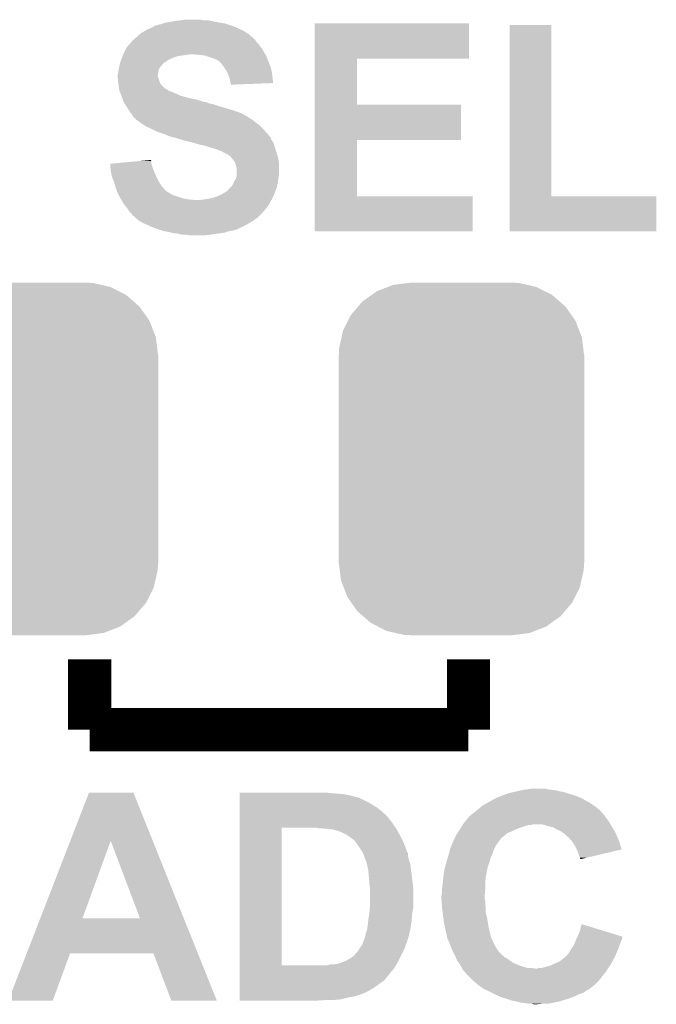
# Model space of a CAD drawing. Extents: x -0.05 to 0.95, y -0.15 to 2.1.
# Tile 18 of 35: x 0.34 to 0.45, y 0.51 to 0.69. Entities that reach past the tile are written whole.
import ezdxf

# ---------------------------------------------------------------- set-up
doc = ezdxf.new("R2010")
doc.units = 0
doc.layers.get('0').update_dxf_attribs({"linetype": 'CONTINUOUS'})
doc.layers.add('HALL_CURRENT_24_V100_GTO', color=14, linetype='CONTINUOUS')
doc.layers.add('HALL_CURRENT_24_V100_GTS', color=12, linetype='CONTINUOUS')

# ---------------------------------------------------------------- blocks, each defined once
blk = doc.blocks.new('CUSTOM_79')
for points in [[(-0.01657, 0.03029), (-0.01563, 0.03096), (0.01674, 0.03029), (0.01541, 0.03096)], [(-0.01563, 0.03096), (-0.01356, 0.03176), (0.01541, 0.03096), (0.01383, 0.03176)], [(-0.01356, 0.03176), (-0.01259, 0.03214), (0.01383, 0.03176), (0.01215, 0.03214)], [(-0.01259, 0.03214), (-0.00989, 0.03248), (0.01215, 0.03214), (0.01065, 0.03248)], [(-0.00989, 0.03248), (-0.00935, 0.03255), (0.01065, 0.03248), (0.00935, 0.03255)], [(-0.01829, 0.02907), (-0.01657, 0.03029), (0.01814, 0.02907), (0.01674, 0.03029)], [(-0.02041, 0.0266), (-0.01908, 0.02815), (0.0203, 0.0266), (0.0192, 0.02815)], [(-0.01908, 0.02815), (-0.01829, 0.02907), (0.0192, 0.02815), (0.01814, 0.02907)], [(-0.02188, 0.02368), (-0.02097, 0.02548), (0.02177, 0.02368), (0.02108, 0.02548)], [(-0.02097, 0.02548), (-0.02041, 0.0266), (0.02108, 0.02548), (0.0203, 0.0266)], [(-0.02215, 0.02244), (-0.02188, 0.02368), (0.02225, 0.02244), (0.02177, 0.02368)], [(-0.02259, 0.0205), (-0.02215, 0.02244), (0.02249, 0.0205), (0.02225, 0.02244)], [(-0.02265, 0.0192), (-0.02259, 0.0205), (0.02265, 0.0192), (0.02249, 0.0205)], [(-0.0227, -0.0192), (-0.0227, 0.0192), (0.0227, -0.0192), (0.0227, 0.0192)], [(-0.02249, -0.0205), (-0.02265, -0.0192), (0.02259, -0.0205), (0.02265, -0.0192)], [(-0.02225, -0.02244), (-0.02249, -0.0205), (0.02215, -0.02244), (0.02259, -0.0205)], [(-0.02177, -0.02368), (-0.02225, -0.02244), (0.02188, -0.02368), (0.02215, -0.02244)], [(-0.02108, -0.02548), (-0.02177, -0.02368), (0.02097, -0.02548), (0.02188, -0.02368)], [(-0.0203, -0.0266), (-0.02108, -0.02548), (0.02041, -0.0266), (0.02097, -0.02548)], [(-0.0192, -0.02815), (-0.0203, -0.0266), (0.01908, -0.02815), (0.02041, -0.0266)], [(-0.01814, -0.02907), (-0.0192, -0.02815), (0.01829, -0.02907), (0.01908, -0.02815)], [(-0.01674, -0.03029), (-0.01814, -0.02907), (0.01657, -0.03029), (0.01829, -0.02907)], [(-0.01541, -0.03096), (-0.01674, -0.03029), (0.01563, -0.03096), (0.01657, -0.03029)], [(-0.01383, -0.03176), (-0.01541, -0.03096), (0.01356, -0.03176), (0.01563, -0.03096)], [(-0.01215, -0.03214), (-0.01383, -0.03176), (0.01259, -0.03214), (0.01356, -0.03176)], [(-0.01065, -0.03248), (-0.01215, -0.03214), (0.00989, -0.03248), (0.01259, -0.03214)], [(-0.00935, -0.03255), (-0.01065, -0.03248), (0.00935, -0.03255), (0.00989, -0.03248)]]:
    blk.add_solid(points)

msp = doc.modelspace()

# ---------------------------------------------------------------- linework, layer by layer
at = {"layer": 'HALL_CURRENT_24_V100_GTO', "const_width": 0.008}
for points in [[(0.348, 0.561), (0.348, 0.574)], [(0.418, 0.561), (0.418, 0.574)], [(0.348, 0.561), (0.418, 0.561)]]:
    msp.add_lwpolyline(points, dxfattribs=at)
at = {"layer": 'HALL_CURRENT_24_V100_GTO'}
for points in [[(0.3598, 0.6908), (0.3599, 0.6909), (0.3748, 0.6908), (0.3745, 0.6909)], [(0.3599, 0.6909), (0.3601, 0.691), (0.3745, 0.6909), (0.3742, 0.691)], [(0.3601, 0.691), (0.3605, 0.6911), (0.3742, 0.691), (0.3739, 0.6911)], [(0.3605, 0.6911), (0.3608, 0.6912), (0.3739, 0.6911), (0.3736, 0.6912)], [(0.3608, 0.6912), (0.3613, 0.6913), (0.3736, 0.6912), (0.3733, 0.6913)], [(0.3613, 0.6913), (0.36155, 0.6914), (0.3733, 0.6913), (0.373, 0.6914)], [(0.36155, 0.6914), (0.3618, 0.6915), (0.373, 0.6914), (0.3724, 0.6915)], [(0.3618, 0.6915), (0.3629, 0.6917), (0.3724, 0.6915), (0.3712, 0.6917)], [(0.3629, 0.6917), (0.3641, 0.6919), (0.3712, 0.6917), (0.3704, 0.6919)], [(0.3641, 0.6919), (0.36485, 0.692), (0.3704, 0.6919), (0.3697, 0.692)], [(0.36485, 0.692), (0.3656, 0.6921), (0.369, 0.692), (0.3684, 0.6921)], [(0.3896, 0.6849), (0.3896, 0.6914), (0.4181, 0.6849), (0.4181, 0.6914)], [(0.3896, 0.6914), (0.3896, 0.6914), (0.4181, 0.6914), (0.3896, 0.6914)], [(0.4256, 0.6595), (0.4256, 0.6911), (0.4333, 0.6595), (0.4333, 0.6911)], [(0.4256, 0.6911), (0.4256, 0.6911), (0.4333, 0.6911), (0.4256, 0.6911)], [(0.3567, 0.6889), (0.35739, 0.6895), (0.378, 0.6889), (0.3773, 0.6895)], [(0.35739, 0.6895), (0.3575, 0.6896), (0.3773, 0.6895), (0.37714, 0.6896)], [(0.3575, 0.6896), (0.35817, 0.69), (0.37714, 0.6896), (0.3765, 0.69)], [(0.35817, 0.69), (0.3585, 0.6902), (0.3765, 0.69), (0.3761, 0.6902)], [(0.3585, 0.6902), (0.35894, 0.6904), (0.3761, 0.6902), (0.3757, 0.6904)], [(0.35894, 0.6904), (0.3596, 0.6907), (0.3757, 0.6904), (0.37502, 0.6907)], [(0.3596, 0.6907), (0.3598, 0.6908), (0.37502, 0.6907), (0.3748, 0.6908)], [(0.35503, 0.6872), (0.3551, 0.6873), (0.3795, 0.6872), (0.37943, 0.6873)], [(0.3551, 0.6873), (0.3554, 0.6876), (0.37943, 0.6873), (0.3792, 0.6876)], [(0.3554, 0.6876), (0.3555, 0.6877), (0.3792, 0.6876), (0.3791, 0.6877)], [(0.3555, 0.6877), (0.35575, 0.688), (0.3791, 0.6877), (0.3788, 0.688)], [(0.35575, 0.688), (0.356, 0.6883), (0.3788, 0.688), (0.37865, 0.6883)], [(0.356, 0.6883), (0.35612, 0.6884), (0.37865, 0.6883), (0.3786, 0.6884)], [(0.35612, 0.6884), (0.35635, 0.6886), (0.3786, 0.6884), (0.3783, 0.6886)], [(0.35635, 0.6886), (0.35647, 0.6887), (0.3783, 0.6886), (0.3782, 0.6887)], [(0.35647, 0.6887), (0.3567, 0.6889), (0.3782, 0.6887), (0.3781, 0.6889)], [(0.3567, 0.6889), (0.3567, 0.6889), (0.3781, 0.6889), (0.378, 0.6889)], [(0.35398, 0.6851), (0.3541, 0.6854), (0.3635, 0.6851), (0.3644, 0.6854)], [(0.3541, 0.6854), (0.35414, 0.6855), (0.3644, 0.6854), (0.3652, 0.6855)], [(0.35414, 0.6855), (0.35418, 0.6856), (0.3652, 0.6855), (0.3659, 0.6856)], [(0.35418, 0.6856), (0.35422, 0.6857), (0.3659, 0.6856), (0.3665, 0.6857)], [(0.35422, 0.6857), (0.3543, 0.6859), (0.38047, 0.6857), (0.38033, 0.6859)], [(0.3543, 0.6859), (0.3544, 0.6861), (0.38033, 0.6859), (0.3802, 0.6861)], [(0.3544, 0.6861), (0.3547, 0.6867), (0.3802, 0.6861), (0.3799, 0.6867)], [(0.3547, 0.6867), (0.3548, 0.6869), (0.3799, 0.6867), (0.37974, 0.6869)], [(0.3548, 0.6869), (0.3549, 0.687), (0.37974, 0.6869), (0.37966, 0.687)], [(0.3549, 0.687), (0.35503, 0.6872), (0.37966, 0.687), (0.3795, 0.6872)], [(0.3682, 0.6856), (0.3671, 0.6857), (0.38053, 0.6856), (0.38047, 0.6857)], [(0.3692, 0.6855), (0.3682, 0.6856), (0.3806, 0.6855), (0.38053, 0.6856)], [(0.3713, 0.6848), (0.3692, 0.6855), (0.38086, 0.6848), (0.3806, 0.6855)], [(0.35344, 0.6833), (0.35351, 0.6836), (0.361, 0.6833), (0.3613, 0.6836)], [(0.35351, 0.6836), (0.35358, 0.6839), (0.3613, 0.6836), (0.3615, 0.6839)], [(0.35358, 0.6839), (0.3536, 0.684), (0.3615, 0.6839), (0.3616, 0.684)], [(0.3536, 0.684), (0.35367, 0.6842), (0.3616, 0.684), (0.3618, 0.6842)], [(0.35367, 0.6842), (0.35383, 0.6847), (0.3619, 0.6842), (0.3626, 0.6847)], [(0.35367, 0.6842), (0.35367, 0.6842), (0.3618, 0.6842), (0.3619, 0.6842)], [(0.35383, 0.6847), (0.3539, 0.6849), (0.3626, 0.6847), (0.36305, 0.6849)], [(0.3539, 0.6849), (0.35398, 0.6851), (0.36305, 0.6849), (0.3635, 0.6851)], [(0.3715, 0.6847), (0.3713, 0.6848), (0.3809, 0.6847), (0.38086, 0.6848)], [(0.3717, 0.6846), (0.3715, 0.6847), (0.38094, 0.6846), (0.3809, 0.6847)], [(0.3719, 0.6844), (0.3717, 0.6846), (0.38103, 0.6844), (0.38094, 0.6846)], [(0.37233, 0.684), (0.372, 0.6844), (0.3812, 0.684), (0.38103, 0.6844)], [(0.3725, 0.6838), (0.37233, 0.684), (0.38127, 0.6838), (0.3812, 0.684)], [(0.37293, 0.6832), (0.3725, 0.6838), (0.3815, 0.6832), (0.38127, 0.6838)], [(0.3896, 0.6764), (0.3896, 0.6849), (0.3974, 0.6764), (0.3974, 0.6849)], [(0.3896, 0.6849), (0.3896, 0.6849), (0.3974, 0.6849), (0.4181, 0.6849)], [(0.3532, 0.6819), (0.3533, 0.6824), (0.3606, 0.6819), (0.3607, 0.6824)], [(0.3532, 0.6816), (0.3532, 0.6819), (0.3606, 0.6816), (0.3606, 0.6819)], [(0.3533, 0.6824), (0.35337, 0.6829), (0.3607, 0.6824), (0.3608, 0.6829)], [(0.35337, 0.6829), (0.3534, 0.6831), (0.3608, 0.6829), (0.3609, 0.6831)], [(0.3534, 0.6831), (0.35344, 0.6833), (0.3609, 0.6831), (0.361, 0.6833)], [(0.373, 0.6831), (0.37293, 0.6832), (0.38152, 0.6831), (0.3815, 0.6832)], [(0.3734, 0.6825), (0.373, 0.6831), (0.38166, 0.6825), (0.38152, 0.6831)], [(0.37348, 0.6823), (0.3734, 0.6825), (0.3817, 0.6823), (0.38166, 0.6825)], [(0.3737, 0.6817), (0.37348, 0.6823), (0.38177, 0.6817), (0.3817, 0.6823)], [(0.3532, 0.6814), (0.3532, 0.6816), (0.3607, 0.6814), (0.3606, 0.6816)], [(0.35323, 0.6811), (0.3532, 0.6814), (0.3608, 0.6811), (0.3607, 0.6814)], [(0.35328, 0.6807), (0.35323, 0.6811), (0.3609, 0.6807), (0.3608, 0.6811)], [(0.3533, 0.6805), (0.35328, 0.6807), (0.361, 0.6805), (0.3609, 0.6807)], [(0.35333, 0.6803), (0.3533, 0.6805), (0.3611, 0.6803), (0.361, 0.6805)], [(0.35337, 0.6799), (0.35333, 0.6803), (0.3614, 0.6799), (0.3611, 0.6803)], [(0.3738, 0.6814), (0.3737, 0.6817), (0.3818, 0.6814), (0.38177, 0.6817)], [(0.3739, 0.6811), (0.3738, 0.6814), (0.38183, 0.6811), (0.3818, 0.6814)], [(0.374, 0.6806), (0.3739, 0.6811), (0.38188, 0.6806), (0.38183, 0.6811)], [(0.37405, 0.6804), (0.374, 0.6806), (0.3819, 0.6804), (0.38188, 0.6806)], [(0.3741, 0.6802), (0.37405, 0.6804), (0.37668, 0.6802), (0.3819, 0.6804)], [(0.3741, 0.6801), (0.3741, 0.6802), (0.3741, 0.6801), (0.37668, 0.6802)], [(0.3534, 0.6797), (0.35337, 0.6799), (0.3616, 0.6797), (0.3614, 0.6799)], [(0.35343, 0.6795), (0.3534, 0.6797), (0.3618, 0.6795), (0.3616, 0.6797)], [(0.35346, 0.6793), (0.35343, 0.6795), (0.3621, 0.6793), (0.3618, 0.6795)], [(0.35349, 0.6791), (0.35346, 0.6793), (0.3625, 0.6791), (0.3621, 0.6793)], [(0.3535, 0.679), (0.35349, 0.6791), (0.36265, 0.679), (0.3625, 0.6791)], [(0.35354, 0.6789), (0.3535, 0.679), (0.3628, 0.6789), (0.36265, 0.679)], [(0.35359, 0.6788), (0.35354, 0.6789), (0.3632, 0.6788), (0.3628, 0.6789)], [(0.35367, 0.6786), (0.35359, 0.6788), (0.3636, 0.6786), (0.3632, 0.6788)], [(0.35376, 0.6784), (0.35367, 0.6786), (0.3641, 0.6784), (0.3636, 0.6786)], [(0.3538, 0.6783), (0.35376, 0.6784), (0.3643, 0.6783), (0.3641, 0.6784)], [(0.35387, 0.6781), (0.3538, 0.6783), (0.3647, 0.6781), (0.3643, 0.6783)], [(0.35401, 0.6777), (0.35387, 0.6781), (0.3661, 0.6777), (0.3647, 0.6781)], [(0.35416, 0.6773), (0.35401, 0.6777), (0.3679, 0.6773), (0.3661, 0.6777)], [(0.35426, 0.677), (0.35416, 0.6773), (0.3689, 0.677), (0.3679, 0.6773)], [(0.3543, 0.6769), (0.35426, 0.677), (0.3691, 0.6769), (0.3689, 0.677)], [(0.35436, 0.6768), (0.3543, 0.6769), (0.3698, 0.6768), (0.3694, 0.6769)], [(0.35449, 0.6766), (0.35436, 0.6768), (0.3702, 0.6766), (0.3698, 0.6768)], [(0.35455, 0.6765), (0.35449, 0.6766), (0.3708, 0.6765), (0.3702, 0.6766)], [(0.35481, 0.6761), (0.35455, 0.6765), (0.372, 0.6761), (0.3708, 0.6765)], [(0.3896, 0.6699), (0.3896, 0.6764), (0.4166, 0.6699), (0.4166, 0.6764)], [(0.3896, 0.6764), (0.3896, 0.6764), (0.4166, 0.6764), (0.3974, 0.6764)], [(0.355, 0.6758), (0.35481, 0.6761), (0.37305, 0.6758), (0.372, 0.6761)], [(0.35506, 0.6757), (0.355, 0.6758), (0.3734, 0.6757), (0.37305, 0.6758)], [(0.3553, 0.6753), (0.35506, 0.6757), (0.3747, 0.6753), (0.3734, 0.6757)], [(0.35567, 0.6748), (0.3553, 0.6753), (0.3761, 0.6748), (0.3747, 0.6753)], [(0.3559, 0.6745), (0.35567, 0.6748), (0.3766, 0.6745), (0.3761, 0.6748)], [(0.35605, 0.6742), (0.3559, 0.6745), (0.3772, 0.6742), (0.3766, 0.6745)], [(0.3561, 0.6741), (0.35605, 0.6742), (0.3773, 0.6741), (0.3772, 0.6742)], [(0.3564, 0.6739), (0.3561, 0.6741), (0.3776, 0.6739), (0.3773, 0.6741)], [(0.3565, 0.6738), (0.3564, 0.6739), (0.37777, 0.6738), (0.3776, 0.6739)], [(0.3566, 0.6736), (0.3565, 0.6738), (0.3781, 0.6736), (0.37777, 0.6738)], [(0.3572, 0.6732), (0.3567, 0.6736), (0.37858, 0.6732), (0.3781, 0.6736)], [(0.35735, 0.6731), (0.3572, 0.6732), (0.3787, 0.6731), (0.37858, 0.6732)], [(0.3581, 0.6726), (0.35735, 0.6731), (0.3794, 0.6726), (0.3787, 0.6731)], [(0.3584, 0.6724), (0.3581, 0.6726), (0.3796, 0.6724), (0.3794, 0.6726)], [(0.3591, 0.6721), (0.3584, 0.6724), (0.3799, 0.6721), (0.3796, 0.6724)], [(0.3595, 0.6719), (0.3591, 0.6721), (0.3801, 0.6719), (0.3799, 0.6721)], [(0.3605, 0.6714), (0.3595, 0.6719), (0.38054, 0.6714), (0.3801, 0.6719)], [(0.362, 0.6709), (0.3605, 0.6714), (0.38098, 0.6709), (0.38054, 0.6714)], [(0.3627, 0.6706), (0.362, 0.6709), (0.38124, 0.6706), (0.38098, 0.6709)], [(0.3633, 0.6704), (0.3627, 0.6706), (0.38141, 0.6704), (0.38124, 0.6706)], [(0.3639, 0.6703), (0.3633, 0.6704), (0.3815, 0.6703), (0.38141, 0.6704)], [(0.3644, 0.6701), (0.3639, 0.6703), (0.3815, 0.6701), (0.3815, 0.6703)], [(0.3648, 0.67), (0.3644, 0.6701), (0.38157, 0.67), (0.3815, 0.6701)], [(0.3654, 0.6698), (0.3648, 0.67), (0.3817, 0.6698), (0.38157, 0.67)], [(0.3663, 0.6696), (0.3654, 0.6698), (0.38182, 0.6696), (0.3817, 0.6698)], [(0.3671, 0.6694), (0.3663, 0.6696), (0.38194, 0.6694), (0.38182, 0.6696)], [(0.36745, 0.6693), (0.3671, 0.6694), (0.382, 0.6693), (0.38194, 0.6694)], [(0.3685, 0.669), (0.36745, 0.6693), (0.38209, 0.669), (0.382, 0.6693)], [(0.3896, 0.6595), (0.3896, 0.6699), (0.3974, 0.6595), (0.3974, 0.6699)], [(0.3896, 0.6699), (0.3896, 0.6699), (0.3974, 0.6699), (0.4166, 0.6699)], [(0.3695, 0.6688), (0.3685, 0.669), (0.38214, 0.6688), (0.38209, 0.669)], [(0.37, 0.6686), (0.3695, 0.6688), (0.3822, 0.6686), (0.38214, 0.6688)], [(0.3704, 0.6685), (0.37, 0.6686), (0.38223, 0.6685), (0.3822, 0.6686)], [(0.371, 0.6683), (0.3704, 0.6685), (0.3823, 0.6683), (0.38223, 0.6685)], [(0.3714, 0.6682), (0.371, 0.6683), (0.38233, 0.6682), (0.3823, 0.6683)], [(0.3716, 0.6681), (0.3714, 0.6682), (0.38237, 0.6681), (0.38233, 0.6682)], [(0.3724, 0.6678), (0.3716, 0.6681), (0.38247, 0.6678), (0.38237, 0.6681)], [(0.37257, 0.6677), (0.3724, 0.6678), (0.3825, 0.6677), (0.38247, 0.6678)], [(0.3729, 0.6675), (0.37257, 0.6677), (0.38256, 0.6675), (0.3825, 0.6677)], [(0.3734, 0.6673), (0.3729, 0.6675), (0.38262, 0.6673), (0.38256, 0.6675)], [(0.3738, 0.667), (0.3734, 0.6673), (0.38271, 0.667), (0.38262, 0.6673)], [(0.3518, 0.6655), (0.35287, 0.6656), (0.35943, 0.6655), (0.3594, 0.6656)], [(0.35185, 0.6649), (0.3518, 0.6655), (0.3596, 0.6649), (0.35943, 0.6655)], [(0.35287, 0.6656), (0.35716, 0.666), (0.3594, 0.6656), (0.3594, 0.666)], [(0.35716, 0.666), (0.3593, 0.6662), (0.3594, 0.666), (0.3593, 0.6662)], [(0.3741, 0.6668), (0.3738, 0.667), (0.38277, 0.6668), (0.38271, 0.667)], [(0.37415, 0.6667), (0.3741, 0.6668), (0.3828, 0.6667), (0.38277, 0.6668)], [(0.3742, 0.6666), (0.37415, 0.6667), (0.38282, 0.6666), (0.3828, 0.6667)], [(0.3744, 0.6664), (0.3742, 0.6666), (0.38285, 0.6664), (0.38282, 0.6666)], [(0.3747, 0.666), (0.3744, 0.6664), (0.38292, 0.666), (0.38285, 0.6664)], [(0.3749, 0.6657), (0.3747, 0.666), (0.38297, 0.6657), (0.38292, 0.666)], [(0.37495, 0.6655), (0.3749, 0.6657), (0.383, 0.6655), (0.38297, 0.6657)], [(0.3751, 0.6649), (0.37495, 0.6655), (0.383, 0.6649), (0.383, 0.6655)], [(0.3519, 0.6643), (0.35185, 0.6649), (0.35983, 0.6643), (0.3596, 0.6649)], [(0.35194, 0.6641), (0.3519, 0.6643), (0.3599, 0.6641), (0.35983, 0.6643)], [(0.3521, 0.6632), (0.35194, 0.6641), (0.3603, 0.6632), (0.3599, 0.6641)], [(0.3752, 0.6646), (0.3751, 0.6649), (0.383, 0.6646), (0.383, 0.6649)], [(0.3752, 0.6633), (0.3752, 0.6646), (0.383, 0.6633), (0.383, 0.6646)], [(0.3525, 0.6622), (0.3521, 0.6632), (0.3608, 0.6622), (0.3603, 0.6632)], [(0.35274, 0.6614), (0.3525, 0.6622), (0.3613, 0.6614), (0.3608, 0.6622)], [(0.3743, 0.6614), (0.3746, 0.662), (0.38264, 0.6614), (0.38276, 0.662)], [(0.3746, 0.662), (0.37471, 0.6622), (0.38276, 0.662), (0.3828, 0.6622)], [(0.37471, 0.6622), (0.375, 0.6627), (0.3828, 0.6622), (0.38287, 0.6627)], [(0.375, 0.6627), (0.37507, 0.6629), (0.38287, 0.6627), (0.3829, 0.6629)], [(0.37507, 0.6629), (0.3752, 0.6633), (0.3829, 0.6629), (0.383, 0.6633)], [(0.3528, 0.6612), (0.35274, 0.6614), (0.36147, 0.6612), (0.3613, 0.6614)], [(0.353, 0.6606), (0.3528, 0.6612), (0.362, 0.6606), (0.36147, 0.6612)], [(0.35303, 0.6605), (0.353, 0.6606), (0.3621, 0.6605), (0.362, 0.6606)], [(0.3531, 0.6603), (0.35303, 0.6605), (0.3624, 0.6603), (0.3621, 0.6605)], [(0.35325, 0.66), (0.3531, 0.6603), (0.3629, 0.66), (0.3624, 0.6603)], [(0.3534, 0.6597), (0.35325, 0.66), (0.3635, 0.6597), (0.3629, 0.66)], [(0.3725, 0.6599), (0.37282, 0.6601), (0.38211, 0.6599), (0.3822, 0.6601)], [(0.37282, 0.6601), (0.3733, 0.6604), (0.3822, 0.6601), (0.38231, 0.6604)], [(0.3734, 0.6604), (0.3736, 0.6607), (0.38231, 0.6604), (0.38242, 0.6607)], [(0.3736, 0.6607), (0.3741, 0.6612), (0.38242, 0.6607), (0.3826, 0.6612)], [(0.3741, 0.6612), (0.3743, 0.6614), (0.3826, 0.6612), (0.38264, 0.6614)], [(0.3535, 0.6595), (0.3534, 0.6597), (0.3641, 0.6595), (0.3635, 0.6597)], [(0.35373, 0.6591), (0.3535, 0.6595), (0.3653, 0.6591), (0.3641, 0.6595)], [(0.35384, 0.6589), (0.35373, 0.6591), (0.3664, 0.6589), (0.3653, 0.6591)], [(0.3539, 0.6588), (0.35384, 0.6589), (0.3677, 0.6588), (0.3664, 0.6589)], [(0.3543, 0.6581), (0.3539, 0.6588), (0.38121, 0.6581), (0.38159, 0.6588)], [(0.3683, 0.6588), (0.369, 0.6589), (0.38159, 0.6588), (0.38165, 0.6589)], [(0.369, 0.6589), (0.3698, 0.659), (0.38165, 0.6589), (0.3817, 0.659)], [(0.3698, 0.659), (0.3707, 0.6592), (0.3817, 0.659), (0.38179, 0.6592)], [(0.3707, 0.6592), (0.3716, 0.6595), (0.38179, 0.6592), (0.38193, 0.6595)], [(0.3716, 0.6595), (0.3725, 0.6599), (0.38193, 0.6595), (0.38211, 0.6599)], [(0.3896, 0.653), (0.3896, 0.6595), (0.4188, 0.653), (0.4188, 0.6595)], [(0.3896, 0.6595), (0.3896, 0.6595), (0.4188, 0.6595), (0.3974, 0.6595)], [(0.4256, 0.653), (0.4256, 0.6595), (0.4527, 0.653), (0.4527, 0.6595)], [(0.4256, 0.6595), (0.4256, 0.6595), (0.4527, 0.6595), (0.4333, 0.6595)], [(0.35446, 0.6579), (0.3543, 0.6581), (0.3811, 0.6579), (0.38121, 0.6581)], [(0.35454, 0.6578), (0.35446, 0.6579), (0.381, 0.6578), (0.3811, 0.6579)], [(0.35478, 0.6575), (0.35454, 0.6578), (0.3808, 0.6575), (0.381, 0.6578)], [(0.3551, 0.6571), (0.35478, 0.6575), (0.38047, 0.6571), (0.3808, 0.6575)], [(0.3554, 0.6566), (0.3551, 0.6571), (0.38005, 0.6566), (0.38047, 0.6571)], [(0.3557, 0.6563), (0.3554, 0.6566), (0.3798, 0.6563), (0.38005, 0.6566)], [(0.3558, 0.6562), (0.3557, 0.6563), (0.3797, 0.6562), (0.3798, 0.6563)], [(0.356, 0.6559), (0.3558, 0.6562), (0.3794, 0.6559), (0.3797, 0.6562)], [(0.3562, 0.6558), (0.356, 0.6559), (0.3793, 0.6558), (0.3794, 0.6559)], [(0.3564, 0.6556), (0.3562, 0.6558), (0.3791, 0.6556), (0.3793, 0.6558)], [(0.3571, 0.655), (0.3564, 0.6556), (0.37824, 0.655), (0.3791, 0.6556)], [(0.35728, 0.6549), (0.3571, 0.655), (0.3781, 0.6549), (0.37824, 0.655)], [(0.358, 0.6545), (0.35728, 0.6549), (0.37743, 0.6545), (0.3781, 0.6549)], [(0.35845, 0.6543), (0.358, 0.6545), (0.3771, 0.6543), (0.37743, 0.6545)], [(0.3598, 0.6537), (0.35845, 0.6543), (0.3759, 0.6537), (0.3771, 0.6543)], [(0.3601, 0.6536), (0.3598, 0.6537), (0.3757, 0.6536), (0.3758, 0.6537)], [(0.3598, 0.6537), (0.3598, 0.6537), (0.3758, 0.6537), (0.3759, 0.6537)], [(0.3607, 0.6534), (0.3601, 0.6536), (0.3753, 0.6534), (0.3756, 0.6536)], [(0.3601, 0.6536), (0.3601, 0.6536), (0.3756, 0.6536), (0.3757, 0.6536)], [(0.361, 0.6533), (0.3607, 0.6534), (0.375, 0.6533), (0.3753, 0.6534)], [(0.3613, 0.6532), (0.361, 0.6533), (0.3746, 0.6532), (0.375, 0.6533)], [(0.3616, 0.6531), (0.3613, 0.6532), (0.3741, 0.6531), (0.3746, 0.6532)], [(0.36208, 0.653), (0.3616, 0.6531), (0.3736, 0.653), (0.3741, 0.6531)], [(0.36303, 0.6528), (0.36208, 0.653), (0.373, 0.6528), (0.3736, 0.653)], [(0.3635, 0.6527), (0.36303, 0.6528), (0.3724, 0.6527), (0.373, 0.6528)], [(0.3643, 0.6526), (0.3635, 0.6527), (0.3717, 0.6526), (0.3724, 0.6527)], [(0.3647, 0.6525), (0.3643, 0.6526), (0.371, 0.6525), (0.3717, 0.6526)], [(0.3651, 0.6524), (0.3647, 0.6525), (0.3702, 0.6524), (0.371, 0.6525)], [(0.3664, 0.6523), (0.3657, 0.6524), (0.3694, 0.6523), (0.3702, 0.6524)], [(0.34445, 0.5405), (0.3479, 0.5494), (0.35967, 0.5405), (0.3561, 0.5494)], [(0.3479, 0.5494), (0.3479, 0.5494), (0.3561, 0.5494), (0.3479, 0.5494)], [(0.3757, 0.5493), (0.3757, 0.5494), (0.3925, 0.5493), (0.3914, 0.5494)], [(0.3757, 0.5491), (0.3757, 0.5493), (0.3949, 0.5491), (0.3925, 0.5493)], [(0.3757, 0.5489), (0.3757, 0.5491), (0.396, 0.5489), (0.3949, 0.5491)], [(0.42413, 0.5488), (0.42495, 0.5491), (0.4378, 0.5488), (0.4368, 0.5491)], [(0.42495, 0.5491), (0.4255, 0.5493), (0.4368, 0.5491), (0.4362, 0.5493)], [(0.4255, 0.5493), (0.42593, 0.5494), (0.4362, 0.5493), (0.4359, 0.5494)], [(0.42593, 0.5494), (0.4268, 0.5496), (0.4359, 0.5494), (0.435, 0.5496)], [(0.4268, 0.5496), (0.42767, 0.5498), (0.435, 0.5496), (0.4342, 0.5498)], [(0.42767, 0.5498), (0.4281, 0.5499), (0.4342, 0.5498), (0.4334, 0.5499)], [(0.4281, 0.5499), (0.4288, 0.55), (0.4334, 0.5499), (0.4327, 0.55)], [(0.4288, 0.55), (0.4295, 0.5501), (0.4327, 0.55), (0.4321, 0.5501)], [(0.3757, 0.5486), (0.3757, 0.5489), (0.3971, 0.5486), (0.396, 0.5489)], [(0.3757, 0.5485), (0.3757, 0.5486), (0.3974, 0.5485), (0.3973, 0.5486)], [(0.3757, 0.5486), (0.3757, 0.5486), (0.3973, 0.5486), (0.3971, 0.5486)], [(0.3757, 0.5478), (0.3757, 0.5485), (0.3991, 0.5478), (0.3977, 0.5485)], [(0.3757, 0.5485), (0.3757, 0.5485), (0.3977, 0.5485), (0.3974, 0.5485)], [(0.3757, 0.5473), (0.3757, 0.5478), (0.4, 0.5473), (0.3991, 0.5478)], [(0.3757, 0.5467), (0.3757, 0.5473), (0.401, 0.5467), (0.4, 0.5473)], [(0.4206, 0.547), (0.42132, 0.5474), (0.44117, 0.547), (0.4406, 0.5474)], [(0.42132, 0.5474), (0.42312, 0.5484), (0.4406, 0.5474), (0.4388, 0.5484)], [(0.42312, 0.5484), (0.4233, 0.5485), (0.4388, 0.5484), (0.43855, 0.5485)], [(0.4233, 0.5485), (0.42413, 0.5488), (0.43855, 0.5485), (0.4378, 0.5488)], [(0.3757, 0.546), (0.3757, 0.5467), (0.4019, 0.546), (0.401, 0.5467)], [(0.3757, 0.5451), (0.3757, 0.546), (0.4029, 0.5451), (0.4019, 0.546)], [(0.4185, 0.5453), (0.41877, 0.5455), (0.443, 0.5453), (0.4428, 0.5455)], [(0.41877, 0.5455), (0.4189, 0.5456), (0.4428, 0.5455), (0.44275, 0.5456)], [(0.4189, 0.5456), (0.41902, 0.5457), (0.44275, 0.5456), (0.4427, 0.5457)], [(0.41902, 0.5457), (0.4194, 0.546), (0.4427, 0.5457), (0.4424, 0.546)], [(0.4194, 0.546), (0.42024, 0.5467), (0.4424, 0.546), (0.4416, 0.5467)], [(0.42024, 0.5467), (0.4206, 0.547), (0.4416, 0.5467), (0.44117, 0.547)], [(0.3757, 0.545), (0.3757, 0.5451), (0.403, 0.545), (0.4029, 0.5451)], [(0.3757, 0.5446), (0.3757, 0.545), (0.4033, 0.5446), (0.403, 0.545)], [(0.3757, 0.5441), (0.3757, 0.5446), (0.4037, 0.5441), (0.4033, 0.5446)], [(0.3757, 0.5434), (0.3757, 0.5441), (0.4042, 0.5434), (0.4037, 0.5441)], [(0.41697, 0.5435), (0.4171, 0.5437), (0.44426, 0.5435), (0.44414, 0.5437)], [(0.4171, 0.5437), (0.41743, 0.5441), (0.44414, 0.5437), (0.4439, 0.5441)], [(0.41743, 0.5441), (0.418, 0.5448), (0.4439, 0.5441), (0.44338, 0.5448)], [(0.418, 0.5449), (0.4182, 0.545), (0.4433, 0.5449), (0.44323, 0.545)], [(0.418, 0.5448), (0.418, 0.5449), (0.44338, 0.5448), (0.4433, 0.5449)], [(0.4182, 0.545), (0.4184, 0.5452), (0.44323, 0.545), (0.4431, 0.5452)], [(0.4184, 0.5452), (0.4185, 0.5453), (0.4431, 0.5452), (0.443, 0.5453)], [(0.3757, 0.5429), (0.3757, 0.5434), (0.40453, 0.5429), (0.4042, 0.5434)], [(0.3757, 0.5175), (0.3757, 0.5429), (0.3835, 0.5175), (0.3835, 0.5429)], [(0.3757, 0.5429), (0.3757, 0.5429), (0.3835, 0.5429), (0.3885, 0.5429)], [(0.3904, 0.5428), (0.3899, 0.5429), (0.4046, 0.5428), (0.40453, 0.5429)], [(0.3914, 0.5427), (0.3909, 0.5428), (0.40467, 0.5427), (0.4046, 0.5428)], [(0.3924, 0.5426), (0.3918, 0.5427), (0.40473, 0.5426), (0.40467, 0.5427)], [(0.3932, 0.5425), (0.3929, 0.5426), (0.4048, 0.5425), (0.40473, 0.5426)], [(0.394, 0.5423), (0.3932, 0.5425), (0.40491, 0.5423), (0.4048, 0.5425)], [(0.3947, 0.542), (0.394, 0.5423), (0.40507, 0.542), (0.40491, 0.5423)], [(0.3953, 0.5417), (0.3947, 0.542), (0.40524, 0.5417), (0.40507, 0.542)], [(0.4157, 0.5415), (0.41595, 0.5419), (0.4247, 0.5415), (0.4252, 0.5419)], [(0.41595, 0.5419), (0.41615, 0.5422), (0.4252, 0.5419), (0.4259, 0.5422)], [(0.41615, 0.5422), (0.41646, 0.5427), (0.4259, 0.5422), (0.427, 0.5427)], [(0.41646, 0.5427), (0.41672, 0.5431), (0.427, 0.5427), (0.4281, 0.5431)], [(0.41672, 0.5431), (0.41691, 0.5434), (0.4281, 0.5431), (0.4291, 0.5434)], [(0.41691, 0.5434), (0.41697, 0.5435), (0.4295, 0.5434), (0.4298, 0.5435)], [(0.41697, 0.5435), (0.41697, 0.5435), (0.4298, 0.5435), (0.4317, 0.5435)], [(0.4327, 0.5432), (0.4317, 0.5435), (0.44444, 0.5432), (0.44426, 0.5435)], [(0.43315, 0.5431), (0.4327, 0.5432), (0.4445, 0.5431), (0.44444, 0.5432)], [(0.4336, 0.543), (0.43315, 0.5431), (0.44456, 0.543), (0.4445, 0.5431)], [(0.4343, 0.5426), (0.4336, 0.543), (0.44479, 0.5426), (0.44456, 0.543)], [(0.435, 0.5423), (0.4343, 0.5426), (0.44497, 0.5423), (0.44479, 0.5426)], [(0.4354, 0.542), (0.435, 0.5423), (0.44514, 0.542), (0.44497, 0.5423)], [(0.43555, 0.5419), (0.4354, 0.542), (0.4452, 0.5419), (0.44514, 0.542)], [(0.4357, 0.5418), (0.43555, 0.5419), (0.44524, 0.5418), (0.4452, 0.5419)], [(0.4358, 0.5417), (0.4357, 0.5418), (0.44529, 0.5417), (0.44524, 0.5418)], [(0.3389, 0.5262), (0.34445, 0.5405), (0.3467, 0.5262), (0.3519, 0.5405)], [(0.3573, 0.5262), (0.3519, 0.5405), (0.3654, 0.5262), (0.35967, 0.5405)], [(0.3958, 0.5414), (0.3953, 0.5417), (0.4054, 0.5414), (0.40524, 0.5417)], [(0.3962, 0.5411), (0.3958, 0.5414), (0.40555, 0.5411), (0.4054, 0.5414)], [(0.3965, 0.5409), (0.3962, 0.5411), (0.40565, 0.5409), (0.40555, 0.5411)], [(0.3967, 0.5407), (0.3965, 0.5409), (0.40575, 0.5407), (0.40565, 0.5409)], [(0.39722, 0.5402), (0.3968, 0.5407), (0.406, 0.5402), (0.40575, 0.5407)], [(0.3973, 0.5401), (0.39722, 0.5402), (0.40604, 0.5401), (0.406, 0.5402)], [(0.3981, 0.5389), (0.3973, 0.5401), (0.4065, 0.5389), (0.40604, 0.5401)], [(0.41481, 0.5395), (0.41506, 0.5401), (0.423, 0.5395), (0.4234, 0.5401)], [(0.41506, 0.5401), (0.4151, 0.5402), (0.4234, 0.5401), (0.4235, 0.5402)], [(0.4151, 0.5402), (0.41519, 0.5404), (0.4235, 0.5402), (0.4236, 0.5404)], [(0.41519, 0.5404), (0.41547, 0.541), (0.4236, 0.5404), (0.4241, 0.541)], [(0.41547, 0.541), (0.4157, 0.5415), (0.4241, 0.541), (0.4247, 0.5415)], [(0.4365, 0.5411), (0.4358, 0.5417), (0.44554, 0.5411), (0.44529, 0.5417)], [(0.43703, 0.5405), (0.4365, 0.5411), (0.4458, 0.5405), (0.44554, 0.5411)], [(0.4372, 0.5403), (0.43703, 0.5405), (0.44586, 0.5403), (0.4458, 0.5405)], [(0.4377, 0.5395), (0.4372, 0.5403), (0.44611, 0.5395), (0.44586, 0.5403)], [(0.39816, 0.5388), (0.3981, 0.5389), (0.4065, 0.5388), (0.4065, 0.5389)], [(0.39822, 0.5387), (0.39816, 0.5388), (0.4066, 0.5387), (0.4065, 0.5388)], [(0.39834, 0.5385), (0.39822, 0.5387), (0.4066, 0.5385), (0.4066, 0.5387)], [(0.3984, 0.5384), (0.39834, 0.5385), (0.40667, 0.5384), (0.4066, 0.5385)], [(0.3985, 0.5382), (0.3984, 0.5384), (0.4068, 0.5382), (0.40667, 0.5384)], [(0.39865, 0.5379), (0.3985, 0.5382), (0.4068, 0.5379), (0.4068, 0.5382)], [(0.41435, 0.538), (0.4145, 0.5386), (0.4224, 0.538), (0.4226, 0.5386)], [(0.4145, 0.5386), (0.4146, 0.539), (0.4226, 0.5386), (0.42276, 0.539)], [(0.4146, 0.539), (0.41464, 0.5391), (0.42276, 0.539), (0.4228, 0.5391)], [(0.41464, 0.5391), (0.41481, 0.5395), (0.4228, 0.5391), (0.423, 0.5395)], [(0.438, 0.5389), (0.4377, 0.5395), (0.4463, 0.5389), (0.44611, 0.5395)], [(0.4381, 0.5387), (0.438, 0.5389), (0.44546, 0.5387), (0.4463, 0.5389)], [(0.4383, 0.5381), (0.4381, 0.5387), (0.44292, 0.5381), (0.44546, 0.5387)], [(0.3987, 0.5378), (0.39865, 0.5379), (0.40682, 0.5378), (0.4068, 0.5379)], [(0.3988, 0.5374), (0.3987, 0.5378), (0.4069, 0.5374), (0.40682, 0.5378)], [(0.3989, 0.5371), (0.3988, 0.5374), (0.40696, 0.5371), (0.4069, 0.5374)], [(0.399, 0.537), (0.3989, 0.5371), (0.40698, 0.537), (0.40696, 0.5371)], [(0.39903, 0.5369), (0.399, 0.537), (0.407, 0.5369), (0.40698, 0.537)], [(0.39918, 0.5364), (0.39903, 0.5369), (0.4072, 0.5364), (0.407, 0.5369)], [(0.3993, 0.536), (0.39918, 0.5364), (0.40727, 0.536), (0.4072, 0.5364)], [(0.41371, 0.5358), (0.4139, 0.5365), (0.4216, 0.5358), (0.42186, 0.5365)], [(0.4139, 0.5365), (0.41393, 0.5366), (0.42186, 0.5365), (0.4219, 0.5366)], [(0.41393, 0.5366), (0.41418, 0.5374), (0.4219, 0.5366), (0.4221, 0.5374)], [(0.41418, 0.5374), (0.4143, 0.5378), (0.4221, 0.5374), (0.4223, 0.5378)], [(0.4143, 0.5378), (0.41435, 0.538), (0.4223, 0.5378), (0.4224, 0.538)], [(0.4385, 0.5376), (0.4383, 0.5381), (0.44081, 0.5376), (0.44292, 0.5381)], [(0.4386, 0.5374), (0.4385, 0.5376), (0.43997, 0.5374), (0.44081, 0.5376)], [(0.4386, 0.5372), (0.4386, 0.5374), (0.43912, 0.5372), (0.43997, 0.5374)], [(0.4387, 0.5371), (0.4386, 0.5372), (0.4387, 0.5371), (0.43912, 0.5372)], [(0.39934, 0.5358), (0.3993, 0.536), (0.4073, 0.5358), (0.40727, 0.536)], [(0.39948, 0.535), (0.39934, 0.5358), (0.4074, 0.535), (0.4073, 0.5358)], [(0.3995, 0.5349), (0.39948, 0.535), (0.40741, 0.5349), (0.4074, 0.535)], [(0.39955, 0.5343), (0.3995, 0.5349), (0.4075, 0.5343), (0.40741, 0.5349)], [(0.4134, 0.5342), (0.41352, 0.5349), (0.42126, 0.5342), (0.4214, 0.5349)], [(0.41352, 0.5349), (0.4136, 0.5354), (0.4214, 0.5349), (0.42151, 0.5354)], [(0.4136, 0.5354), (0.41371, 0.5358), (0.42151, 0.5354), (0.4216, 0.5358)], [(0.3996, 0.5338), (0.39955, 0.5343), (0.40756, 0.5338), (0.4075, 0.5343)], [(0.39963, 0.5335), (0.3996, 0.5338), (0.4076, 0.5335), (0.40756, 0.5338)], [(0.3997, 0.5326), (0.39963, 0.5335), (0.40771, 0.5326), (0.4076, 0.5335)], [(0.4132, 0.5323), (0.41327, 0.5329), (0.4211, 0.5323), (0.4211, 0.5329)], [(0.41327, 0.5329), (0.4133, 0.5332), (0.4211, 0.5329), (0.42113, 0.5332)], [(0.4133, 0.5332), (0.41337, 0.5339), (0.42113, 0.5332), (0.4212, 0.5339)], [(0.41337, 0.5339), (0.4134, 0.5342), (0.4212, 0.5339), (0.42126, 0.5342)], [(0.39979, 0.5318), (0.3997, 0.5326), (0.4078, 0.5318), (0.40771, 0.5326)], [(0.3998, 0.5317), (0.39979, 0.5318), (0.4078, 0.5317), (0.4078, 0.5318)], [(0.3998, 0.5286), (0.3998, 0.5317), (0.4078, 0.5286), (0.4078, 0.5317)], [(0.4131, 0.5315), (0.41313, 0.5317), (0.42108, 0.5315), (0.4211, 0.5317)], [(0.4131, 0.5308), (0.4131, 0.5315), (0.42103, 0.5308), (0.42108, 0.5315)], [(0.41313, 0.5317), (0.4132, 0.5323), (0.4211, 0.5317), (0.4211, 0.5323)], [(0.413, 0.5303), (0.41302, 0.5304), (0.421, 0.5303), (0.421, 0.5304)], [(0.413, 0.5299), (0.413, 0.5303), (0.421, 0.5299), (0.421, 0.5303)], [(0.41301, 0.5297), (0.413, 0.5299), (0.421, 0.5297), (0.421, 0.5299)], [(0.41304, 0.5293), (0.41301, 0.5297), (0.4211, 0.5293), (0.421, 0.5297)], [(0.41302, 0.5304), (0.4131, 0.5308), (0.421, 0.5304), (0.42103, 0.5308)], [(0.41308, 0.5286), (0.41304, 0.5293), (0.4211, 0.5286), (0.4211, 0.5293)], [(0.3997, 0.5271), (0.39973, 0.5276), (0.40762, 0.5271), (0.4077, 0.5276)], [(0.39973, 0.5276), (0.39977, 0.5281), (0.4077, 0.5276), (0.4078, 0.5281)], [(0.39977, 0.5281), (0.3998, 0.5286), (0.4078, 0.5281), (0.4078, 0.5286)], [(0.4131, 0.5282), (0.41308, 0.5286), (0.42116, 0.5282), (0.4211, 0.5286)], [(0.41314, 0.5279), (0.4131, 0.5282), (0.4212, 0.5279), (0.42116, 0.5282)], [(0.41323, 0.5272), (0.41314, 0.5279), (0.4212, 0.5272), (0.4212, 0.5279)], [(0.33638, 0.5197), (0.3389, 0.5262), (0.36801, 0.5197), (0.3654, 0.5262)], [(0.3389, 0.5262), (0.3389, 0.5262), (0.3573, 0.5262), (0.3467, 0.5262)], [(0.3994, 0.525), (0.39947, 0.5257), (0.40739, 0.525), (0.4075, 0.5257)], [(0.39947, 0.5257), (0.3995, 0.526), (0.4075, 0.5257), (0.40752, 0.526)], [(0.3995, 0.526), (0.39968, 0.527), (0.40752, 0.526), (0.4076, 0.527)], [(0.39968, 0.527), (0.3997, 0.5271), (0.4076, 0.527), (0.40762, 0.5271)], [(0.41334, 0.5264), (0.41323, 0.5272), (0.4214, 0.5264), (0.4212, 0.5272)], [(0.4135, 0.5252), (0.41334, 0.5264), (0.42161, 0.5252), (0.4214, 0.5264)], [(0.399, 0.5234), (0.3992, 0.5238), (0.40709, 0.5234), (0.40717, 0.5238)], [(0.3992, 0.5238), (0.3993, 0.5242), (0.40717, 0.5238), (0.40726, 0.5242)], [(0.3993, 0.5242), (0.39932, 0.5244), (0.40726, 0.5242), (0.4073, 0.5244)], [(0.39932, 0.5244), (0.3994, 0.525), (0.4073, 0.5244), (0.40739, 0.525)], [(0.41361, 0.5247), (0.4135, 0.5252), (0.4217, 0.5247), (0.42161, 0.5252)], [(0.4138, 0.5238), (0.41361, 0.5247), (0.4219, 0.5238), (0.4217, 0.5247)], [(0.41401, 0.5229), (0.4138, 0.5238), (0.4221, 0.5229), (0.4219, 0.5238)], [(0.43813, 0.5228), (0.4385, 0.5236), (0.4464, 0.5228), (0.44379, 0.5236)], [(0.4385, 0.5236), (0.4389, 0.5251), (0.44379, 0.5236), (0.4389, 0.5251)], [(0.39851, 0.5217), (0.3987, 0.5222), (0.4066, 0.5217), (0.40675, 0.5222)], [(0.3987, 0.5222), (0.39897, 0.523), (0.40675, 0.5222), (0.407, 0.523)], [(0.39897, 0.523), (0.399, 0.5231), (0.407, 0.523), (0.40702, 0.5231)], [(0.399, 0.5231), (0.399, 0.5234), (0.40702, 0.5231), (0.40709, 0.5234)], [(0.4141, 0.5225), (0.41401, 0.5229), (0.42225, 0.5225), (0.4221, 0.5229)], [(0.41427, 0.5221), (0.4141, 0.5225), (0.4224, 0.5221), (0.42225, 0.5225)], [(0.4146, 0.5213), (0.41427, 0.5221), (0.4228, 0.5213), (0.4224, 0.5221)], [(0.4375, 0.5213), (0.43786, 0.5222), (0.44594, 0.5213), (0.4463, 0.5222)], [(0.43786, 0.5222), (0.4379, 0.5223), (0.4463, 0.5222), (0.44633, 0.5223)], [(0.4379, 0.5223), (0.43799, 0.5225), (0.44633, 0.5223), (0.4464, 0.5225)], [(0.43799, 0.5225), (0.43813, 0.5228), (0.4464, 0.5225), (0.4464, 0.5228)], [(0.3974, 0.5199), (0.3977, 0.5203), (0.40585, 0.5199), (0.40605, 0.5203)], [(0.3977, 0.5203), (0.39788, 0.5206), (0.40605, 0.5203), (0.4062, 0.5206)], [(0.39788, 0.5206), (0.398, 0.5208), (0.4062, 0.5206), (0.40627, 0.5208)], [(0.398, 0.5208), (0.39807, 0.5209), (0.40627, 0.5208), (0.4063, 0.5209)], [(0.39807, 0.5209), (0.39833, 0.5213), (0.4063, 0.5209), (0.4064, 0.5213)], [(0.39833, 0.5213), (0.3984, 0.5214), (0.4064, 0.5213), (0.40645, 0.5214)], [(0.3984, 0.5214), (0.39844, 0.5215), (0.40645, 0.5214), (0.4065, 0.5215)], [(0.39844, 0.5215), (0.39847, 0.5216), (0.4065, 0.5215), (0.4066, 0.5216)], [(0.39847, 0.5216), (0.39851, 0.5217), (0.4066, 0.5216), (0.4066, 0.5217)], [(0.41488, 0.5206), (0.4146, 0.5213), (0.4232, 0.5206), (0.4228, 0.5213)], [(0.415, 0.5203), (0.41488, 0.5206), (0.4234, 0.5203), (0.4232, 0.5206)], [(0.41515, 0.52), (0.415, 0.5203), (0.4236, 0.52), (0.4234, 0.5203)], [(0.4154, 0.5195), (0.41515, 0.52), (0.4241, 0.5195), (0.4236, 0.52)], [(0.4365, 0.5197), (0.4369, 0.5204), (0.44531, 0.5197), (0.44561, 0.5204)], [(0.4369, 0.5204), (0.43703, 0.5206), (0.44561, 0.5204), (0.4457, 0.5206)], [(0.43703, 0.5206), (0.43743, 0.5212), (0.4457, 0.5206), (0.4459, 0.5212)], [(0.43743, 0.5212), (0.4375, 0.5213), (0.4459, 0.5212), (0.44594, 0.5213)], [(0.333, 0.511), (0.33638, 0.5197), (0.3412, 0.511), (0.3444, 0.5197)], [(0.33638, 0.5197), (0.33638, 0.5197), (0.3444, 0.5197), (0.3598, 0.5197)], [(0.3631, 0.511), (0.3598, 0.5197), (0.3715, 0.511), (0.36801, 0.5197)], [(0.3945, 0.518), (0.395, 0.5182), (0.40488, 0.518), (0.405, 0.5182)], [(0.395, 0.5182), (0.3955, 0.5184), (0.405, 0.5182), (0.4051, 0.5184)], [(0.3955, 0.5184), (0.3965, 0.519), (0.4051, 0.5184), (0.4054, 0.519)], [(0.3965, 0.519), (0.397, 0.5194), (0.4054, 0.519), (0.4056, 0.5194)], [(0.397, 0.5195), (0.3974, 0.5199), (0.40565, 0.5195), (0.40585, 0.5199)], [(0.397, 0.5194), (0.397, 0.5195), (0.4056, 0.5194), (0.40565, 0.5195)], [(0.4155, 0.5193), (0.4154, 0.5195), (0.42434, 0.5193), (0.4241, 0.5195)], [(0.41563, 0.519), (0.4155, 0.5193), (0.4247, 0.519), (0.42434, 0.5193)], [(0.41586, 0.5185), (0.41563, 0.519), (0.4255, 0.5185), (0.4247, 0.519)], [(0.4159, 0.5184), (0.41586, 0.5185), (0.42565, 0.5184), (0.4255, 0.5185)], [(0.41626, 0.5179), (0.4159, 0.5184), (0.4264, 0.5179), (0.42565, 0.5184)], [(0.43367, 0.5177), (0.4348, 0.5182), (0.4443, 0.5177), (0.44457, 0.5182)], [(0.4348, 0.5182), (0.4357, 0.5189), (0.44457, 0.5182), (0.44494, 0.5189)], [(0.4357, 0.5189), (0.436, 0.5192), (0.44494, 0.5189), (0.4451, 0.5192)], [(0.436, 0.5192), (0.4365, 0.5197), (0.4451, 0.5192), (0.44531, 0.5197)], [(0.3757, 0.517), (0.3757, 0.5175), (0.4043, 0.517), (0.40459, 0.5175)], [(0.3757, 0.5175), (0.3757, 0.5175), (0.3918, 0.5175), (0.3835, 0.5175)], [(0.3757, 0.5148), (0.3757, 0.517), (0.4025, 0.5148), (0.4043, 0.517)], [(0.3918, 0.5175), (0.3926, 0.5177), (0.40459, 0.5175), (0.40471, 0.5177)], [(0.3933, 0.5177), (0.3939, 0.5178), (0.40471, 0.5177), (0.40477, 0.5178)], [(0.394, 0.5178), (0.3942, 0.5179), (0.40477, 0.5178), (0.40482, 0.5179)], [(0.3942, 0.5179), (0.3945, 0.518), (0.40482, 0.5179), (0.40488, 0.518)], [(0.4164, 0.5177), (0.41626, 0.5179), (0.42688, 0.5177), (0.4264, 0.5179)], [(0.41657, 0.5174), (0.4164, 0.5177), (0.4276, 0.5174), (0.42688, 0.5177)], [(0.4168, 0.517), (0.41657, 0.5174), (0.4289, 0.517), (0.4276, 0.5174)], [(0.41686, 0.5169), (0.4168, 0.517), (0.4304, 0.5169), (0.4296, 0.517)], [(0.4171, 0.5165), (0.41686, 0.5169), (0.4435, 0.5165), (0.44377, 0.5169)], [(0.4174, 0.5162), (0.4171, 0.5165), (0.4433, 0.5162), (0.4435, 0.5165)], [(0.4307, 0.5169), (0.4309, 0.517), (0.44377, 0.5169), (0.44383, 0.517)], [(0.4315, 0.517), (0.4322, 0.5172), (0.44383, 0.517), (0.44397, 0.5172)], [(0.4322, 0.5172), (0.433, 0.5174), (0.44397, 0.5172), (0.4441, 0.5174)], [(0.433, 0.5174), (0.43367, 0.5177), (0.4441, 0.5174), (0.4443, 0.5177)], [(0.3757, 0.5147), (0.3757, 0.5148), (0.4024, 0.5147), (0.4025, 0.5148)], [(0.3757, 0.5145), (0.3757, 0.5147), (0.4021, 0.5145), (0.4024, 0.5147)], [(0.3757, 0.5142), (0.3757, 0.5145), (0.4017, 0.5142), (0.4021, 0.5145)], [(0.4175, 0.5161), (0.4174, 0.5162), (0.44322, 0.5161), (0.4433, 0.5162)], [(0.4177, 0.5158), (0.4175, 0.5161), (0.44298, 0.5158), (0.44322, 0.5161)], [(0.4188, 0.5147), (0.4177, 0.5158), (0.4421, 0.5147), (0.44298, 0.5158)], [(0.4189, 0.5146), (0.4188, 0.5147), (0.442, 0.5146), (0.4421, 0.5147)], [(0.41965, 0.514), (0.4189, 0.5146), (0.4414, 0.514), (0.442, 0.5146)], [(0.3757, 0.5132), (0.3757, 0.5142), (0.4003, 0.5132), (0.4017, 0.5142)], [(0.3757, 0.5127), (0.3757, 0.5132), (0.3994, 0.5127), (0.4003, 0.5132)], [(0.3757, 0.5122), (0.3757, 0.5127), (0.3983, 0.5122), (0.3994, 0.5127)], [(0.4199, 0.5138), (0.41965, 0.514), (0.44117, 0.5138), (0.4414, 0.514)], [(0.42047, 0.5134), (0.4199, 0.5138), (0.4407, 0.5134), (0.44117, 0.5138)], [(0.42061, 0.5133), (0.42047, 0.5134), (0.4406, 0.5133), (0.4407, 0.5134)], [(0.4209, 0.5131), (0.42061, 0.5133), (0.4403, 0.5131), (0.4405, 0.5133)], [(0.42061, 0.5133), (0.42061, 0.5133), (0.4405, 0.5133), (0.4406, 0.5133)], [(0.42134, 0.5129), (0.4209, 0.5131), (0.4399, 0.5129), (0.4403, 0.5131)], [(0.42178, 0.5127), (0.42134, 0.5129), (0.4396, 0.5127), (0.4399, 0.5129)], [(0.422, 0.5126), (0.42178, 0.5127), (0.43943, 0.5126), (0.4396, 0.5127)], [(0.3715, 0.511), (0.3715, 0.511), (0.3715, 0.511), (0.3631, 0.511)], [(0.3757, 0.5118), (0.3757, 0.5122), (0.397, 0.5118), (0.3983, 0.5122)], [(0.3757, 0.5117), (0.3757, 0.5118), (0.3969, 0.5117), (0.397, 0.5118)], [(0.3757, 0.5116), (0.3757, 0.5117), (0.396, 0.5116), (0.3966, 0.5117)], [(0.3757, 0.5114), (0.3757, 0.5116), (0.3952, 0.5114), (0.396, 0.5116)], [(0.3757, 0.5112), (0.3757, 0.5114), (0.3943, 0.5112), (0.3952, 0.5114)], [(0.3757, 0.5111), (0.3757, 0.5112), (0.3931, 0.5111), (0.3943, 0.5112)], [(0.3757, 0.511), (0.3757, 0.5111), (0.39022, 0.511), (0.3917, 0.5111)], [(0.3902, 0.511), (0.3757, 0.511), (0.3902, 0.511), (0.39022, 0.511)], [(0.4224, 0.5124), (0.422, 0.5126), (0.4391, 0.5124), (0.43943, 0.5126)], [(0.4228, 0.5122), (0.4224, 0.5124), (0.4385, 0.5122), (0.4391, 0.5124)], [(0.423, 0.5121), (0.4228, 0.5122), (0.4383, 0.5121), (0.4385, 0.5122)], [(0.42344, 0.5119), (0.423, 0.5121), (0.4379, 0.5119), (0.4383, 0.5121)], [(0.4241, 0.5116), (0.42344, 0.5119), (0.4372, 0.5116), (0.4379, 0.5119)], [(0.4251, 0.5113), (0.4241, 0.5116), (0.4364, 0.5113), (0.4372, 0.5116)], [(0.4257, 0.5111), (0.4251, 0.5113), (0.4356, 0.5111), (0.4364, 0.5113)], [(0.426, 0.511), (0.4257, 0.5111), (0.4353, 0.511), (0.4356, 0.5111)], [(0.427, 0.5108), (0.426, 0.511), (0.4347, 0.5108), (0.4353, 0.511)], [(0.4278, 0.5106), (0.427, 0.5108), (0.4337, 0.5106), (0.4347, 0.5108)], [(0.4286, 0.5105), (0.4278, 0.5106), (0.4332, 0.5105), (0.4337, 0.5106)], [(0.4292, 0.5104), (0.4286, 0.5105), (0.4327, 0.5104), (0.4332, 0.5105)], [(0.4301, 0.5103), (0.4297, 0.5104), (0.4305, 0.5103), (0.4316, 0.5104)]]:
    msp.add_solid(points, dxfattribs=at)

# ---------------------------------------------------------------- block references
at = {"layer": 'HALL_CURRENT_24_V100_GTS'}
for p in [(0.338, 0.611), (0.4167, 0.611)]:
    msp.add_blockref('CUSTOM_79', p, dxfattribs=at)

doc.saveas('drawing.dxf')
